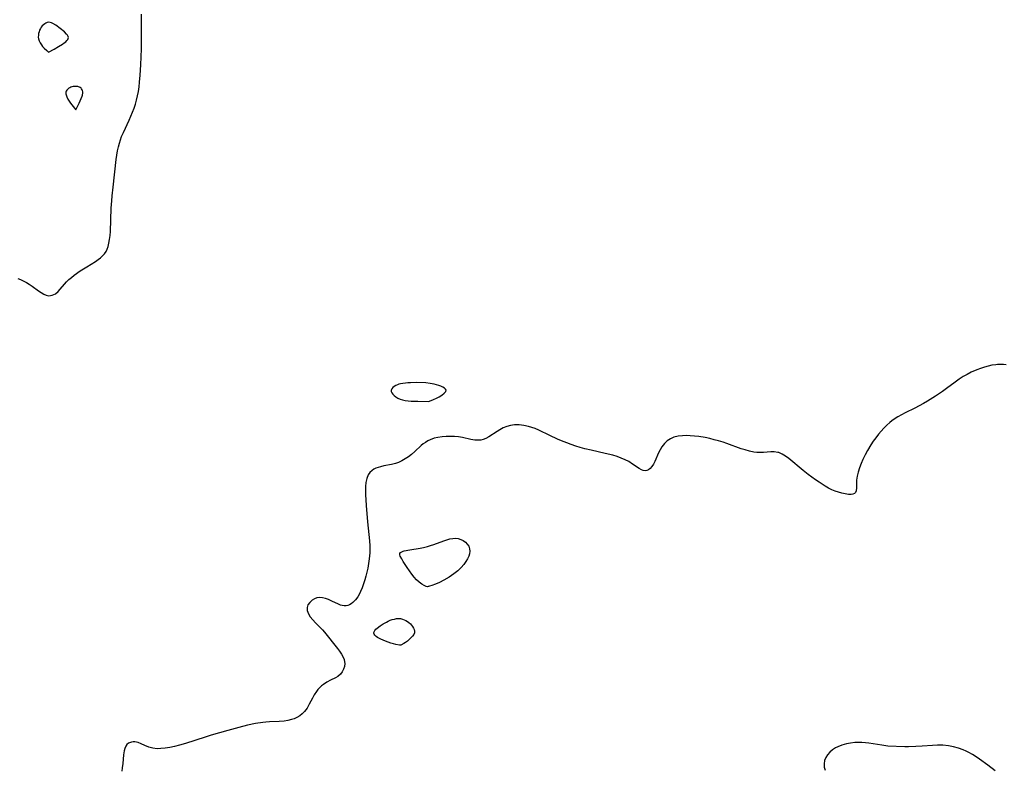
# Model space of a CAD drawing. Header units: inches. Extents: x 1073367 to 1082519, y 1569854 to 1574957.
# Tile 221 of 256: x 1076348 to 1076711, y 1574264 to 1574540. Entities that reach past the tile are written whole.
import ezdxf

# ---------------------------------------------------------------- set-up
doc = ezdxf.new("R2010")
doc.units = ezdxf.units.IN
doc.header["$MEASUREMENT"] = 0
doc.layers.add('CGG_CurvaNivelLidar_v1', color=7, linetype='Continuous', lineweight=30, true_color=0x008008)

msp = doc.modelspace()

# ---------------------------------------------------------------- linework, layer by layer
at = {"layer": 'CGG_CurvaNivelLidar_v1'}
for points in [[(1076347.1229, 1574444.6818, 67), (1076348.1744, 1574444.2411, 67), (1076349.3759, 1574443.6607, 67), (1076350.3411, 1574443.1269, 67), (1076351.2707, 1574442.5555, 67), (1076352.474, 1574441.7403, 67), (1076354.7227, 1574440.1176, 67), (1076355.7288, 1574439.4334, 67), (1076356.7071, 1574438.8624, 67), (1076357.6638, 1574438.4556, 67), (1076358.6038, 1574438.2721, 67), (1076359.8246, 1574438.4402, 67), (1076360.9907, 1574439.0031, 67), (1076362.0659, 1574439.8716, 67), (1076362.8236, 1574440.7064, 67), (1076364.3551, 1574442.5863, 67), (1076365.1313, 1574443.4239, 67), (1076365.9838, 1574444.2421, 67), (1076366.9038, 1574445.0322, 67), (1076367.9179, 1574445.8155, 67), (1076370.1607, 1574447.3915, 67), (1076372.5836, 1574448.9677, 67), (1076375.7795, 1574450.9507, 67), (1076376.743, 1574451.6074, 67), (1076377.6427, 1574452.289, 67), (1076378.4507, 1574453.0017, 67), (1076379.1272, 1574453.7482, 67), (1076379.6835, 1574454.5651, 67), (1076380.1142, 1574455.4708, 67), (1076380.4451, 1574456.4471, 67), (1076380.7662, 1574457.7186, 67), (1076381.0126, 1574459.0635, 67), (1076381.1871, 1574460.4656, 67), (1076381.2966, 1574461.9448, 67), (1076381.6492, 1574470.5633, 67), (1076381.8334, 1574473.346, 67), (1076381.9973, 1574475.1857, 67), (1076382.3219, 1574478.2859, 67), (1076383.4948, 1574488.5586, 67), (1076383.7066, 1574490.1426, 67), (1076383.9632, 1574491.7124, 67), (1076384.2839, 1574493.2633, 67), (1076384.6168, 1574494.5492, 67), (1076385.0085, 1574495.8164, 67), (1076385.4582, 1574497.0629, 67), (1076386.0913, 1574498.5782, 67), (1076388.2159, 1574503.0327, 67), (1076388.895, 1574504.5234, 67), (1076389.5004, 1574505.9779, 67), (1076390.0573, 1574507.4539, 67), (1076390.5568, 1574508.9513, 67), (1076390.987, 1574510.4711, 67), (1076391.3412, 1574512.0287, 67), (1076391.6243, 1574513.6059, 67), (1076391.8679, 1574515.3495, 67), (1076392.0616, 1574517.1068, 67), (1076392.285, 1574519.7077, 67), (1076392.5111, 1574523.5186, 67), (1076392.7502, 1574529.344, 67), (1076392.8323, 1574533.5608, 67), (1076392.8088, 1574539.5641, 67), (1076392.8376, 1574542.1915, 67)], [(1076711.8519, 1574412.7352, 67.5), (1076710.8165, 1574412.8479, 67.5), (1076709.761, 1574412.8984, 67.5), (1076708.6009, 1574412.8605, 67.5), (1076708.0312, 1574412.8088, 67.5), (1076706.5329, 1574412.5831, 67.5), (1076705.1588, 1574412.2787, 67.5), (1076703.7825, 1574411.8953, 67.5), (1076702.4091, 1574411.444, 67.5), (1076701.0436, 1574410.9324, 67.5), (1076698.9026, 1574409.9996, 67.5), (1076697.4138, 1574409.2402, 67.5), (1076695.9601, 1574408.4061, 67.5), (1076694.5456, 1574407.5018, 67.5), (1076692.9707, 1574406.3861, 67.5), (1076689.8678, 1574404.0667, 67.5), (1076688.307, 1574402.9579, 67.5), (1076685.7438, 1574401.231, 67.5), (1076682.8222, 1574399.392, 67.5), (1076681.2774, 1574398.4839, 67.5), (1076679.7164, 1574397.6206, 67.5), (1076678.1376, 1574396.8126, 67.5), (1076674.5225, 1574395.0732, 67.5), (1076673.1571, 1574394.3462, 67.5), (1076671.8228, 1574393.565, 67.5), (1076670.5321, 1574392.7161, 67.5), (1076669.6127, 1574392.0357, 67.5), (1076668.8935, 1574391.4519, 67.5), (1076667.7751, 1574390.4485, 67.5), (1076666.707, 1574389.3828, 67.5), (1076665.6843, 1574388.2646, 67.5), (1076664.7048, 1574387.101, 67.5), (1076663.7178, 1574385.8302, 67.5), (1076662.7784, 1574384.5208, 67.5), (1076661.8886, 1574383.1775, 67.5), (1076660.6738, 1574381.1509, 67.5), (1076659.77, 1574379.4945, 67.5), (1076658.944, 1574377.823, 67.5), (1076658.273, 1574376.2856, 67.5), (1076657.6918, 1574374.7541, 67.5), (1076657.1973, 1574373.18, 67.5), (1076656.8436, 1574371.6157, 67.5), (1076656.6521, 1574370.121, 67.5), (1076656.6039, 1574367.348, 67.5), (1076656.4742, 1574366.2487, 67.5), (1076656.2335, 1574365.6555, 67.5), (1076656.0229, 1574365.3881, 67.5), (1076655.8057, 1574365.2109, 67.5), (1076655.2786, 1574364.9745, 67.5), (1076654.642, 1574364.8725, 67.5), (1076653.6032, 1574364.9236, 67.5), (1076652.437, 1574365.1346, 67.5), (1076651.1747, 1574365.434, 67.5), (1076649.9692, 1574365.7468, 67.5), (1076648.7271, 1574366.1429, 67.5), (1076647.5238, 1574366.6448, 67.5), (1076646.3103, 1574367.2546, 67.5), (1076645.0905, 1574367.9479, 67.5), (1076642.7992, 1574369.4062, 67.5), (1076641.4511, 1574370.3336, 67.5), (1076638.7865, 1574372.2788, 67.5), (1076636.9303, 1574373.7238, 67.5), (1076631.6119, 1574378.19, 67.5), (1076630.4049, 1574379.0942, 67.5), (1076629.1821, 1574379.8366, 67.5), (1076627.9178, 1574380.3492, 67.5), (1076627.5297, 1574380.4468, 67.5), (1076626.282, 1574380.6047, 67.5), (1076624.9874, 1574380.6041, 67.5), (1076622.2769, 1574380.4325, 67.5), (1076621.0875, 1574380.3995, 67.5), (1076619.8806, 1574380.4335, 67.5), (1076618.6646, 1574380.5578, 67.5), (1076617.0799, 1574380.8764, 67.5), (1076615.487, 1574381.3324, 67.5), (1076614.0934, 1574381.8002, 67.5), (1076608.7436, 1574383.7455, 67.5), (1076607.3472, 1574384.2028, 67.5), (1076605.725, 1574384.6858, 67.5), (1076604.0871, 1574385.126, 67.5), (1076602.4389, 1574385.5223, 67.5), (1076600.7853, 1574385.87, 67.5), (1076598.3748, 1574386.2757, 67.5), (1076596.772, 1574386.4712, 67.5), (1076595.1875, 1574386.5969, 67.5), (1076593.7903, 1574386.6402, 67.5), (1076592.4248, 1574386.6024, 67.5), (1076590.7496, 1574386.4067, 67.5), (1076589.1718, 1574386.0014, 67.5), (1076587.9253, 1574385.4516, 67.5), (1076586.798, 1574384.7116, 67.5), (1076585.718, 1574383.6875, 67.5), (1076584.803, 1574382.4895, 67.5), (1076584.164, 1574381.4059, 67.5), (1076583.6048, 1574380.2721, 67.5), (1076582.2059, 1574377.066, 67.5), (1076581.6932, 1574376.0621, 67.5), (1076581.1232, 1574375.1816, 67.5), (1076580.524, 1574374.5123, 67.5), (1076579.8635, 1574374.0135, 67.5), (1076579.239, 1574373.7377, 67.5), (1076578.5891, 1574373.6363, 67.5), (1076577.9286, 1574373.7195, 67.5), (1076577.2562, 1574373.9598, 67.5), (1076576.3936, 1574374.4309, 67.5), (1076573.9437, 1574376.1229, 67.5), (1076572.5562, 1574377.0106, 67.5), (1076571.2098, 1574377.7198, 67.5), (1076569.7679, 1574378.347, 67.5), (1076568.2511, 1574378.8949, 67.5), (1076566.7293, 1574379.3532, 67.5), (1076563.8791, 1574380.0687, 67.5), (1076558.6571, 1574381.2091, 67.5), (1076556.3713, 1574381.7499, 67.5), (1076554.6884, 1574382.2157, 67.5), (1076553.0196, 1574382.7361, 67.5), (1076551.3657, 1574383.3041, 67.5), (1076549.7281, 1574383.9154, 67.5), (1076547.739, 1574384.721, 67.5), (1076546.2946, 1574385.3436, 67.5), (1076543.4523, 1574386.6465, 67.5), (1076539.3841, 1574388.6262, 67.5), (1076538.0407, 1574389.2067, 67.5), (1076536.7933, 1574389.6569, 67.5), (1076535.5319, 1574390.023, 67.5), (1076533.8138, 1574390.3793, 67.5), (1076532.1009, 1574390.5669, 67.5), (1076530.4133, 1574390.5648, 67.5), (1076528.9555, 1574390.3751, 67.5), (1076527.5673, 1574389.9912, 67.5), (1076526.2313, 1574389.4466, 67.5), (1076524.9495, 1574388.7842, 67.5), (1076523.9849, 1574388.2044, 67.5), (1076520.9816, 1574386.195, 67.5), (1076519.8115, 1574385.5549, 67.5), (1076518.8521, 1574385.1825, 67.5), (1076517.9557, 1574384.9832, 67.5), (1076517.0872, 1574384.9137, 67.5), (1076515.7292, 1574384.9991, 67.5), (1076514.2803, 1574385.2507, 67.5), (1076511.2392, 1574385.8943, 67.5), (1076509.7748, 1574386.1136, 67.5), (1076508.2773, 1574386.2549, 67.5), (1076506.7463, 1574386.318, 67.5), (1076505.212, 1574386.298, 67.5), (1076503.6751, 1574386.1852, 67.5), (1076502.1663, 1574385.9653, 67.5), (1076500.7203, 1574385.6223, 67.5), (1076499.339, 1574385.1272, 67.5), (1076498.4048, 1574384.6665, 67.5), (1076497.5162, 1574384.1211, 67.5), (1076496.7478, 1574383.5609, 67.5), (1076496.0092, 1574382.9528, 67.5), (1076493.6328, 1574380.7519, 67.5), (1076492.4143, 1574379.6684, 67.5), (1076491.2914, 1574378.7935, 67.5), (1076490.1114, 1574378.004, 67.5), (1076488.8793, 1574377.3161, 67.5), (1076487.5981, 1574376.7497, 67.5), (1076486.4586, 1574376.3698, 67.5), (1076485.0545, 1574376.0123, 67.5), (1076482.2536, 1574375.4392, 67.5), (1076480.9097, 1574375.1257, 67.5), (1076480.0502, 1574374.871, 67.5), (1076479.2363, 1574374.5621, 67.5), (1076478.5044, 1574374.1975, 67.5), (1076477.8383, 1574373.7577, 67.5), (1076477.0684, 1574373.0398, 67.5), (1076476.4544, 1574372.1844, 67.5), (1076475.8833, 1574370.8289, 67.5), (1076475.566, 1574369.3019, 67.5), (1076475.4483, 1574367.8191, 67.5), (1076475.432, 1574366.2591, 67.5), (1076475.4584, 1574364.9379, 67.5), (1076475.6488, 1574360.7995, 67.5), (1076476.1507, 1574354.7844, 67.5), (1076476.8625, 1574347.8219, 67.5), (1076476.9787, 1574345.9871, 67.5), (1076477.0142, 1574344.1592, 67.5), (1076476.997, 1574343.3935, 67.5), (1076476.808, 1574341.0977, 67.5), (1076476.5583, 1574339.4058, 67.5), (1076476.2442, 1574337.7265, 67.5), (1076475.5638, 1574334.6936, 67.5), (1076475.2055, 1574333.3472, 67.5), (1076474.7449, 1574331.88, 67.5), (1076474.2207, 1574330.465, 67.5), (1076473.634, 1574329.1174, 67.5), (1076473.3293, 1574328.5005, 67.5), (1076472.5498, 1574327.1479, 67.5), (1076471.6882, 1574325.9545, 67.5), (1076470.7525, 1574324.9636, 67.5), (1076470.1773, 1574324.5056, 67.5), (1076469.5703, 1574324.1515, 67.5), (1076468.9488, 1574323.9213, 67.5), (1076468.3021, 1574323.7966, 67.5), (1076467.5881, 1574323.7733, 67.5), (1076466.8725, 1574323.8654, 67.5), (1076466.1656, 1574324.0688, 67.5), (1076465.4545, 1574324.3561, 67.5), (1076463.0147, 1574325.5494, 67.5), (1076461.7466, 1574326.1316, 67.5), (1076460.6472, 1574326.5363, 67.5), (1076459.5561, 1574326.8008, 67.5), (1076458.4934, 1574326.8719, 67.5), (1076457.4943, 1574326.7131, 67.5), (1076456.5603, 1574326.3583, 67.5), (1076455.7108, 1574325.8503, 67.5), (1076454.8338, 1574325.0781, 67.5), (1076454.1878, 1574324.1688, 67.5), (1076453.8603, 1574323.1471, 67.5), (1076453.9281, 1574322.0178, 67.5), (1076454.3475, 1574320.8421, 67.5), (1076455.0529, 1574319.6682, 67.5), (1076455.942, 1574318.5818, 67.5), (1076456.971, 1574317.5191, 67.5), (1076458.845, 1574315.7094, 67.5), (1076459.5978, 1574314.9278, 67.5), (1076460.3052, 1574314.1079, 67.5), (1076465.0465, 1574308.0788, 67.5), (1076465.8492, 1574306.9944, 67.5), (1076466.5651, 1574305.9255, 67.5), (1076467.153, 1574304.8703, 67.5), (1076467.5015, 1574304.0162, 67.5), (1076467.6991, 1574303.1461, 67.5), (1076467.7471, 1574302.4592, 67.5), (1076467.6513, 1574301.3884, 67.5), (1076467.3586, 1574300.3574, 67.5), (1076466.8722, 1574299.4009, 67.5), (1076466.1593, 1574298.5154, 67.5), (1076465.2721, 1574297.7649, 67.5), (1076464.4136, 1574297.2369, 67.5), (1076462.5183, 1574296.3001, 67.5), (1076461.178, 1574295.5971, 67.5), (1076459.8753, 1574294.7649, 67.5), (1076459.1805, 1574294.2205, 67.5), (1076458.5257, 1574293.6203, 67.5), (1076457.8937, 1574292.9385, 67.5), (1076457.316, 1574292.2037, 67.5), (1076456.525, 1574290.9775, 67.5), (1076455.8196, 1574289.683, 67.5), (1076454.6737, 1574287.4413, 67.5), (1076453.8734, 1574286.044, 67.5), (1076452.9434, 1574284.7674, 67.5), (1076452.1115, 1574283.9193, 67.5), (1076451.1733, 1574283.184, 67.5), (1076450.1411, 1574282.5686, 67.5), (1076449.1702, 1574282.1349, 67.5), (1076448.1461, 1574281.7916, 67.5), (1076446.7956, 1574281.4754, 67.5), (1076445.3953, 1574281.2732, 67.5), (1076443.6267, 1574281.1498, 67.5), (1076439.9888, 1574281.0109, 67.5), (1076438.65, 1574280.9002, 67.5), (1076437.4982, 1574280.7664, 67.5), (1076434.8744, 1574280.3549, 67.5), (1076431.9394, 1574279.7426, 67.5), (1076428.6383, 1574278.8759, 67.5), (1076424.6356, 1574277.7172, 67.5), (1076418.4919, 1574276.0298, 67.5), (1076416.2799, 1574275.3594, 67.5), (1076408.9917, 1574272.9925, 67.5), (1076406.8399, 1574272.3678, 67.5), (1076405.0175, 1574271.9072, 67.5), (1076403.2172, 1574271.5234, 67.5), (1076401.4548, 1574271.2283, 67.5), (1076399.9566, 1574271.0649, 67.5), (1076398.5011, 1574271.0438, 67.5), (1076396.9448, 1574271.2426, 67.5), (1076395.4731, 1574271.6502, 67.5), (1076394.0546, 1574272.2338, 67.5), (1076392.7006, 1574272.8417, 67.5), (1076391.5073, 1574273.2825, 67.5), (1076390.3434, 1574273.5426, 67.5), (1076389.6825, 1574273.58, 67.5), (1076389.053, 1574273.5165, 67.5), (1076387.9899, 1574273.0964, 67.5), (1076387.4197, 1574272.618, 67.5), (1076386.9679, 1574271.9961, 67.5), (1076386.6179, 1574271.1731, 67.5), (1076386.382, 1574270.2269, 67.5), (1076386.1701, 1574268.7792, 67.5), (1076385.8816, 1574265.5596, 67.5), (1076385.6992, 1574263.9657, 67.5), (1076385.5029, 1574262.7776, 67.5)], [(1076707.7451, 1574262.8597, 68), (1076705.0062, 1574264.9514, 68), (1076702.0436, 1574267.1368, 68), (1076700.746, 1574268.0397, 68), (1076699.427, 1574268.8926, 68), (1076698.0744, 1574269.671, 68), (1076697.0331, 1574270.1906, 68), (1076695.9682, 1574270.6538, 68), (1076694.1999, 1574271.2871, 68), (1076692.3913, 1574271.7818, 68), (1076690.5542, 1574272.1365, 68), (1076688.509, 1574272.3482, 68), (1076686.541, 1574272.3604, 68), (1076684.6505, 1574272.2514, 68), (1076680.8494, 1574271.9342, 68), (1076678.503, 1574271.8056, 68), (1076675.844, 1574271.7267, 68), (1076674.3957, 1574271.7406, 68), (1076668.151, 1574272.0304, 68), (1076665.9957, 1574272.296, 68), (1076661.2026, 1574273.093, 68), (1076659.8761, 1574273.2435, 68), (1076658.5444, 1574273.3299, 68), (1076657.6181, 1574273.3459, 68), (1076656.012, 1574273.2887, 68), (1076654.4265, 1574273.1235, 68), (1076652.8782, 1574272.8435, 68), (1076651.2216, 1574272.3842, 68), (1076649.6661, 1574271.7653, 68), (1076648.8753, 1574271.3572, 68), (1076647.7547, 1574270.6244, 68), (1076646.767, 1574269.7792, 68), (1076645.9341, 1574268.8367, 68), (1076645.2874, 1574267.8064, 68), (1076644.8448, 1574266.6448, 68), (1076644.6521, 1574265.4306, 68), (1076644.7238, 1574264.1986, 68), (1076645.0083, 1574263.1385, 68)]]:
    msp.add_polyline3d(points, dxfattribs=at)
for points in [[(1076358.5, 1574528.1835, 67), (1076360.6047, 1574529.3346, 67), (1076362.1482, 1574530.2257, 67), (1076363.6655, 1574531.1843, 67), (1076364.3042, 1574531.6333, 67), (1076364.81, 1574532.0363, 67), (1076365.2188, 1574532.4218, 67), (1076365.5455, 1574532.8115, 67), (1076365.7625, 1574533.2062, 67), (1076365.8344, 1574533.6069, 67), (1076365.7356, 1574534.0102, 67), (1076365.5004, 1574534.4191, 67), (1076365.1669, 1574534.8322, 67), (1076364.3108, 1574535.6663, 67), (1076362.792, 1574536.9166, 67), (1076361.1801, 1574538.1055, 67), (1076360.103, 1574538.7683, 67), (1076359.5702, 1574539.0183, 67), (1076359.0439, 1574539.1844, 67), (1076358.527, 1574539.235, 67), (1076358.025, 1574539.1451, 67), (1076357.5369, 1574538.9371, 67), (1076357.0649, 1574538.6385, 67), (1076356.6133, 1574538.2694, 67), (1076356.1886, 1574537.8435, 67), (1076355.8004, 1574537.3694, 67), (1076355.4622, 1574536.8506, 67), (1076355.1807, 1574536.2738, 67), (1076354.9634, 1574535.6634, 67), (1076354.8078, 1574535.0309, 67), (1076354.7183, 1574534.3858, 67), (1076354.709, 1574533.7317, 67), (1076354.8251, 1574533.071, 67), (1076355.0631, 1574532.3628, 67), (1076355.403, 1574531.6382, 67), (1076355.8244, 1574530.9278, 67), (1076356.3061, 1574530.2607, 67), (1076356.8187, 1574529.6658, 67), (1076357.7902, 1574528.7335, 67)], [(1076368.5, 1574506.8301, 67), (1076369.8282, 1574509.402, 67), (1076370.5713, 1574511.0092, 67), (1076370.8763, 1574511.8911, 67), (1076370.9853, 1574512.3257, 67), (1076371.0956, 1574513.1788, 67), (1076371.0771, 1574513.5887, 67), (1076371.0001, 1574513.9632, 67), (1076370.8703, 1574514.3149, 67), (1076370.6932, 1574514.6364, 67), (1076370.4704, 1574514.9177, 67), (1076370.1998, 1574515.1455, 67), (1076369.9071, 1574515.2982, 67), (1076369.5805, 1574515.404, 67), (1076369.2295, 1574515.4725, 67), (1076368.4826, 1574515.5217, 67), (1076367.5664, 1574515.4505, 67), (1076367.1182, 1574515.3588, 67), (1076366.689, 1574515.2198, 67), (1076366.337, 1574515.0532, 67), (1076366.0088, 1574514.8507, 67), (1076365.4366, 1574514.3652, 67), (1076365.2049, 1574514.0908, 67), (1076365.0226, 1574513.7979, 67), (1076364.9044, 1574513.4865, 67), (1076364.8624, 1574513.1391, 67), (1076364.8912, 1574512.7755, 67), (1076365.0996, 1574512.0186, 67), (1076365.2575, 1574511.6325, 67), (1076365.6492, 1574510.8582, 67), (1076366.6345, 1574509.3578, 67)], [(1076498.5, 1574399.2764, 67.5), (1076499.0609, 1574399.4021, 67.5), (1076500.538, 1574399.9312, 67.5), (1076501.5879, 1574400.4054, 67.5), (1076502.6579, 1574400.9738, 67.5), (1076503.6536, 1574401.5993, 67.5), (1076504.4785, 1574402.2414, 67.5), (1076505.0328, 1574402.8575, 67.5), (1076505.2158, 1574403.4046, 67.5), (1076505.0057, 1574403.8192, 67.5), (1076504.5659, 1574404.1909, 67.5), (1076503.9778, 1574404.5371, 67.5), (1076503.2837, 1574404.8583, 67.5), (1076502.5139, 1574405.1525, 67.5), (1076501.6892, 1574405.4154, 67.5), (1076500.8238, 1574405.6396, 67.5), (1076500.0729, 1574405.7923, 67.5), (1076499.3055, 1574405.9126, 67.5), (1076497.7253, 1574406.0586, 67.5), (1076494.0787, 1574406.1706, 67.5), (1076492.058, 1574406.1683, 67.5), (1076491.0606, 1574406.1229, 67.5), (1076490.1475, 1574406.0398, 67.5), (1076489.2562, 1574405.9136, 67.5), (1076488.397, 1574405.7395, 67.5), (1076487.7801, 1574405.5728, 67.5), (1076487.1959, 1574405.3734, 67.5), (1076486.6532, 1574405.1389, 67.5), (1076486.0204, 1574404.7755, 67.5), (1076485.4998, 1574404.3596, 67.5), (1076485.1221, 1574403.9024, 67.5), (1076484.9308, 1574403.4122, 67.5), (1076484.9604, 1574402.9067, 67.5), (1076485.1758, 1574402.3904, 67.5), (1076485.5392, 1574401.8781, 67.5), (1076486.0231, 1574401.3857, 67.5), (1076486.668, 1574400.8873, 67.5), (1076487.4089, 1574400.4455, 67.5), (1076488.2295, 1574400.0768, 67.5), (1076489.0747, 1574399.8248, 67.5), (1076490.0662, 1574399.6305, 67.5), (1076491.1595, 1574399.4882, 67.5), (1076492.3105, 1574399.3919, 67.5), (1076494.7059, 1574399.309, 67.5)], [(1076498.5, 1574330.8892, 67.5), (1076498.2897, 1574330.8236, 67.5), (1076497.763, 1574330.9695, 67.5), (1076497.0406, 1574331.3076, 67.5), (1076496.1733, 1574331.8354, 67.5), (1076495.2262, 1574332.541, 67.5), (1076494.2638, 1574333.4108, 67.5), (1076493.353, 1574334.4113, 67.5), (1076492.4909, 1574335.512, 67.5), (1076490.7954, 1574337.9332, 67.5), (1076489.3205, 1574340.2023, 67.5), (1076488.8083, 1574341.0837, 67.5), (1076488.2637, 1574342.1261, 67.5), (1076488.0681, 1574342.6741, 67.5), (1076488.0926, 1574343.1276, 67.5), (1076488.3586, 1574343.4715, 67.5), (1076488.8245, 1574343.7531, 67.5), (1076489.2804, 1574343.9228, 67.5), (1076489.7339, 1574344.0447, 67.5), (1076491.8033, 1574344.4586, 67.5), (1076495.5434, 1574345.113, 67.5), (1076496.853, 1574345.3658, 67.5), (1076498.249, 1574345.6778, 67.5), (1076499.4272, 1574346.0126, 67.5), (1076500.5967, 1574346.4013, 67.5), (1076504.3781, 1574347.7979, 67.5), (1076505.4839, 1574348.173, 67.5), (1076506.5701, 1574348.4802, 67.5), (1076507.6331, 1574348.6843, 67.5), (1076508.6673, 1574348.7437, 67.5), (1076509.6822, 1574348.6195, 67.5), (1076510.643, 1574348.3254, 67.5), (1076511.5295, 1574347.8841, 67.5), (1076512.3154, 1574347.3101, 67.5), (1076512.9918, 1574346.5901, 67.5), (1076513.512, 1574345.7716, 67.5), (1076513.8522, 1574344.8848, 67.5), (1076513.9755, 1574343.9557, 67.5), (1076513.857, 1574343.029, 67.5), (1076513.5392, 1574342.09, 67.5), (1076513.068, 1574341.1434, 67.5), (1076512.481, 1574340.1931, 67.5), (1076511.6833, 1574339.0814, 67.5), (1076510.7014, 1574337.9382, 67.5), (1076509.4475, 1574336.7445, 67.5), (1076507.9815, 1574335.5792, 67.5), (1076506.2529, 1574334.4207, 67.5), (1076504.2962, 1574333.2565, 67.5), (1076502.6964, 1574332.4412, 67.5), (1076501.2166, 1574331.7869, 67.5), (1076499.9601, 1574331.3026, 67.5), (1076499.0319, 1574330.9975, 67.5), (1076498.6211, 1574330.8912, 67.5)], [(1076488.5, 1574309.2532, 67.5), (1076487.9937, 1574309.2988, 67.5), (1076486.6011, 1574309.5389, 67.5), (1076485.7033, 1574309.7488, 67.5), (1076484.7619, 1574310.0181, 67.5), (1076482.8432, 1574310.7012, 67.5), (1076481.1365, 1574311.4571, 67.5), (1076479.8981, 1574312.1548, 67.5), (1076479.3948, 1574312.4948, 67.5), (1076478.866, 1574312.9416, 67.5), (1076478.6056, 1574313.2957, 67.5), (1076478.4954, 1574313.6863, 67.5), (1076478.5037, 1574313.9494, 67.5), (1076478.5764, 1574314.2111, 67.5), (1076478.7119, 1574314.4616, 67.5), (1076478.901, 1574314.7097, 67.5), (1076479.2929, 1574315.1165, 67.5), (1076479.7647, 1574315.5298, 67.5), (1076480.864, 1574316.3644, 67.5), (1076482.0131, 1574317.1415, 67.5), (1076483.1561, 1574317.8219, 67.5), (1076483.7498, 1574318.1228, 67.5), (1076484.5109, 1574318.4448, 67.5), (1076485.2887, 1574318.7089, 67.5), (1076486.0745, 1574318.9142, 67.5), (1076486.8609, 1574319.0529, 67.5), (1076487.6401, 1574319.1105, 67.5), (1076488.4037, 1574319.0633, 67.5), (1076489.0655, 1574318.9146, 67.5), (1076489.7066, 1574318.6789, 67.5), (1076490.3247, 1574318.3734, 67.5), (1076490.9152, 1574318.0098, 67.5), (1076491.471, 1574317.5953, 67.5), (1076491.9811, 1574317.1328, 67.5), (1076492.4241, 1574316.636, 67.5), (1076492.8082, 1574316.1062, 67.5), (1076493.1278, 1574315.5552, 67.5), (1076493.3708, 1574314.9936, 67.5), (1076493.5135, 1574314.4264, 67.5), (1076493.4717, 1574313.8143, 67.5), (1076493.2166, 1574313.1846, 67.5), (1076492.7834, 1574312.5467, 67.5), (1076492.2198, 1574311.9192, 67.5), (1076491.5726, 1574311.3202, 67.5), (1076490.8877, 1574310.7678, 67.5), (1076490.2098, 1574310.2793, 67.5), (1076489.5318, 1574309.8384, 67.5)]]:
    msp.add_polyline3d(points, close=True, dxfattribs=at)

doc.saveas('drawing.dxf')
